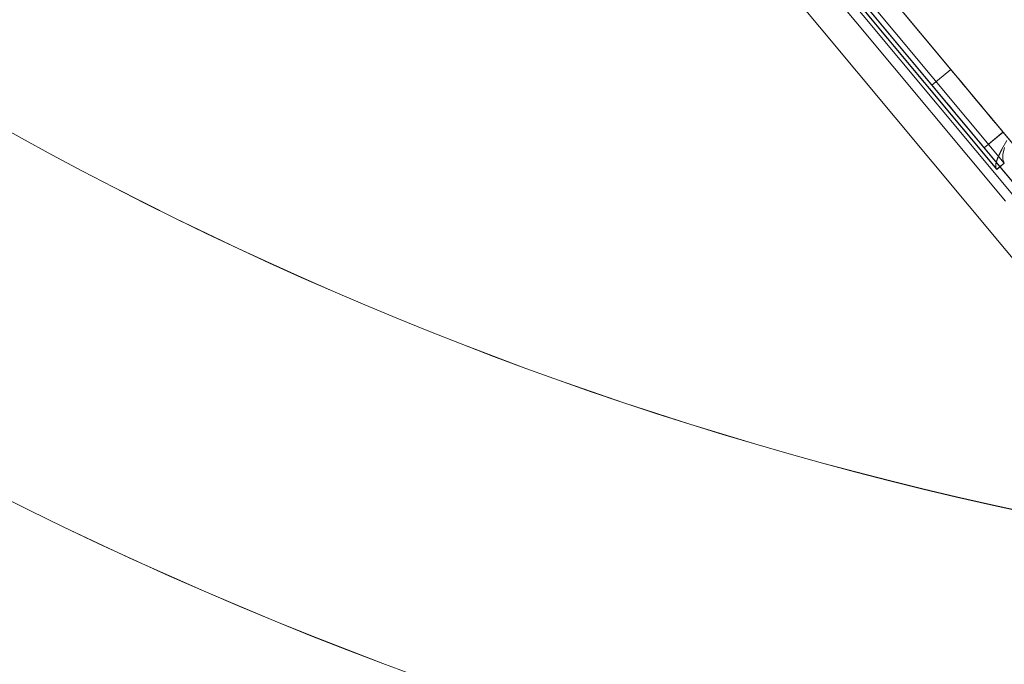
# Model space of a CAD drawing. Header units: millimetres. Extents: x -125266 to 274256, y -711690 to -301689.
# Tile 36 of 256: x -53425 to -53305, y -361149 to -361070. Entities that reach past the tile are written whole.
import ezdxf

# ---------------------------------------------------------------- set-up
doc = ezdxf.new("R2010")
doc.units = ezdxf.units.MM
doc.linetypes.add('CONTINOUS', pattern=[0])
for name, color, linetype, lineweight in [('AD Wall', 8, 'Continuous', 15), ('ARCH', 7, 'Continuous', 0), ('Equipment', 8, 'Continuous', 0), ('MEPTEK HVAC-Kitchen Fresh Air Duct', 3, 'Continuous', 30), ('MEPTEK-TEXT1', 7, 'Continuous', 30)]:
    doc.layers.add(name, color=color, linetype=linetype, lineweight=lineweight)
doc.layers.add('Light Equipment', color=8, linetype='Continuous')
doc.styles.get("Standard").update_dxf_attribs({"font": 'ARIALN.TTF'})
doc.styles.add('Times New Roman', font='times.ttf', dxfattribs={"height": 150})
doc.dimstyles.new('ARA-125', dxfattribs={"dimtxt": 200, "dimasz": 75, "dimexe": 0, "dimexo": 75, "dimgap": 7.5, "dimtad": 0, "dimdec": 0, "dimrnd": 5, "dimdsep": 46, "dimtxsty": 'Times New Roman', "dimblk": 'ARCHTICK', "dimcen": 56.25, "dimdle": 56.25, "dimclrd": 256, "dimclre": 256, "dimclrt": 256, "dimazin": 3, "dimtfac": 1, "dimtdec": 0, "dimtix": 1, "dimtmove": 1, "dimatfit": 3, "dimfxl": 0, "dimtolj": 1, "dimlwd": -1, "dimlwe": 0, "dimarcsym": 0})
pattern_1 = [(22.867872, (419150.544, -703283.92), (-30.845707, 73.1364), [])]

# ---------------------------------------------------------------- blocks, each defined once
blk = doc.blocks.new('A$Cf0359734')
at = {"layer": 'Equipment', "extrusion": (0, 0, -1), "elevation": -15}
for points in [[(-610.08, 1224.8, -3.802846), (-1131.03, 947.45, 3.802846)], [(-563.59, 1106.14, -3.146449), (-1057.95, 842.95, 3.146449)]]:
    blk.add_lwpolyline(points, format="xyb", close=True, dxfattribs=at)
for points in [[(-591.72, 1158.99, -3.538831), (-1086.08, 895.8), (-1091.77, 906.49), (-1091.58, 906.12), (-1086.08, 895.8), (-1084.56, 898.38), (-1083.01, 900.96), (-1081.46, 903.52), (-1079.89, 906.09), (-1078.3, 908.64), (-1076.7, 911.18)], [(-1077.22, 914.23), (-1087.36, 908.84), (-1091.17, 906.81, 3.626728), (-598.02, 1169.35)], [(-597.22, 1169.31, -3.616317), (-1091.58, 906.12), (-1091.53, 906.21), (-1091.47, 906.29), (-1091.43, 906.38), (-1091.37, 906.46), (-1091.32, 906.55), (-1091.27, 906.64), (-1091.21, 906.72), (-1091.17, 906.81), (-598.02, 1169.35)], [(-597.22, 1169.31, -3.616317), (-1091.58, 906.12, 3.616317), (-597.22, 1169.31)], [(-591.72, 1158.99, -3.538831), (-1086.08, 895.8), (-1084.55, 898.38), (-1083.02, 900.96), (-1081.45, 903.53), (-1079.89, 906.09), (-1078.3, 908.63), (-1076.7, 911.18)], [(-599.16, 1041.72, -0.011713), (-984.65, 836.49), (-990.41, 833.33), (-995.88, 829.76), (-1000.96, 825.89), (-1005.71, 821.66), (-1011.22, 815.87), (-1016.16, 809.59), (-1020.38, 803.05), (-1023.98, 796.1), (-1025.53, 792.69), (-1080.44, 895.53, 3.572618), (-594.65, 1154.15, -3.572618), (-1080.44, 895.53, 3.572618), (-594.65, 1154.15, -3.572618), (-1080.31, 895.59), (-1031.84, 804.55), (-1031.86, 804.52), (-1031.84, 804.55)], [(-546.27, 1063.03, -2.890001), (-1031.78, 804.43), (-1025.53, 792.69)]]:
    blk.add_lwpolyline(points, format="xyb", dxfattribs=at)
for points in [[(-288.21, 537.81), (-245.91, 458.36), (-697.9, 217.73)], [(-695.08, 212.43), (-243.09, 453.06), (-245.91, 458.35), (-243.09, 453.06)], [(-740.2, 297.18), (-697.9, 217.73), (-692.6, 220.54), (-697.9, 217.73), (-245.91, 458.36)], [(-694.77, 226.76), (-694.45, 226.15), (-694.14, 225.57), (-693.86, 225.04), (-693.61, 224.57), (-693.4, 224.18), (-693.25, 223.9), (-693.16, 223.72), (-693.13, 223.66), (-253.5, 457.71)], [(-252.09, 455.07), (-691.72, 221.02), (-691.78, 221.13), (-691.95, 221.46), (-692.23, 221.98), (-692.61, 222.69), (-693.08, 223.57), (-693.6, 224.56), (-694.18, 225.63), (-694.77, 226.75)], [(-687.83, 226.48), (-258.79, 454.9)], [(-243.09, 453.06), (-695.08, 212.43), (-697.9, 217.72), (-695.08, 212.43)], [(-683.99, 224.54), (-258.09, 451.28)], [(-257.38, 452.25), (-686.42, 223.84), (-687.45, 223.29), (-688.45, 222.76), (-689.36, 222.27), (-690.16, 221.84), (-690.83, 221.49), (-691.31, 221.23), (-691.61, 221.07), (-691.72, 221.02)], [(-258.65, 452.34), (-684.56, 225.6), (-683.99, 224.54)], [(-258.65, 452.34), (-684.56, 225.6)], [(-257.21, 451.21), (-256.64, 450.15), (-686.44, 221.33), (-256.64, 450.15)], [(-684.56, 225.59), (-683.99, 224.54), (-258.09, 451.28)], [(-674.15, 233.77), (-672.74, 231.12)], [(-681.57, 226.42), (-682.98, 229.07)], [(-684.56, 225.59), (-684.21, 225.95), (-683.99, 226.56), (-683.86, 227.36)], [(-683.8, 228.27), (-683.65, 227.06), (-683.65, 227.03), (-683.65, 226.99), (-683.65, 226.95), (-683.64, 226.88), (-683.64, 226.85), (-683.63, 226.81), (-683.63, 226.78), (-683.63, 226.75), (-683.62, 226.71), (-683.62, 226.68), (-683.62, 226.64), (-683.62, 226.61), (-683.61, 226.54), (-683.61, 226.51), (-683.61, 226.47), (-683.6, 226.44), (-683.6, 226.41), (-683.6, 226.38), (-683.6, 226.34), (-683.6, 226.31), (-683.59, 226.28), (-683.6, 226.25), (-683.59, 226.18), (-683.59, 226.16), (-683.59, 226.12), (-683.59, 226.09), (-683.59, 226.06), (-683.58, 226.03), (-683.59, 226), (-683.58, 225.97), (-683.58, 225.94), (-683.58, 225.88), (-683.58, 225.85), (-683.58, 225.83), (-683.59, 225.8), (-683.58, 225.76), (-683.58, 225.74), (-683.58, 225.71), (-683.59, 225.68), (-683.59, 225.65), (-683.59, 225.63), (-683.59, 225.58), (-683.59, 225.55), (-683.59, 225.52), (-683.6, 225.5), (-683.6, 225.47), (-683.6, 225.45), (-683.6, 225.42), (-683.61, 225.4), (-683.61, 225.38), (-683.61, 225.33), (-683.62, 225.3), (-683.62, 225.28), (-683.62, 225.26), (-683.63, 225.24), (-683.63, 225.21), (-683.63, 225.19), (-683.64, 225.17), (-683.64, 225.15), (-683.65, 225.11), (-683.65, 225.09), (-683.66, 225.06), (-683.66, 225.05), (-683.67, 225.03), (-683.67, 225.01), (-683.68, 224.99), (-683.68, 224.97), (-683.69, 224.95), (-683.7, 224.93), (-683.71, 224.9), (-683.71, 224.89), (-683.72, 224.87), (-683.73, 224.85), (-683.73, 224.83), (-683.74, 224.82), (-683.75, 224.8), (-683.76, 224.79), (-683.77, 224.78), (-683.78, 224.75), (-683.79, 224.74), (-683.8, 224.72), (-683.81, 224.71), (-683.82, 224.7), (-683.82, 224.68), (-683.83, 224.67), (-683.85, 224.66), (-683.85, 224.65), (-683.87, 224.62), (-683.88, 224.62), (-683.89, 224.61), (-683.9, 224.6), (-683.92, 224.59), (-683.93, 224.58), (-683.93, 224.57), (-683.94, 224.57), (-683.96, 224.56), (-683.97, 224.55), (-684, 224.53)], [(-683.99, 224.53), (-683.99, 224.53)], [(-684.56, 225.59), (-684.56, 225.59)]]:
    blk.add_lwpolyline(points, dxfattribs=at)
for points in [[(-687, 222.39), (-257.21, 451.21)], [(-678.56, 231.42), (-679.75, 230.78), (-680.85, 230.2), (-681.79, 229.7), (-682.48, 229.33), (-682.88, 229.12), (-682.97, 229.07), (-682.72, 229.2), (-682.17, 229.5), (-681.35, 229.94), (-680.32, 230.48), (-679.17, 231.1), (-677.96, 231.74), (-676.8, 232.35), (-675.78, 232.9), (-674.96, 233.34), (-674.4, 233.63), (-674.16, 233.76), (-674.24, 233.72), (-674.64, 233.5), (-675.34, 233.14), (-676.27, 232.64), (-677.37, 232.05)], [(-681.57, 226.42), (-681.4, 226.51), (-680.93, 226.76), (-680.16, 227.17), (-679.18, 227.69), (-678.05, 228.29), (-676.85, 228.93), (-675.67, 229.56), (-674.6, 230.13), (-673.73, 230.59), (-673.11, 230.92), (-672.78, 231.1), (-673.11, 230.92), (-673.73, 230.59), (-674.6, 230.13), (-675.67, 229.56), (-676.85, 228.93), (-678.05, 228.29), (-679.18, 227.69), (-680.16, 227.17), (-680.93, 226.76), (-681.4, 226.51)]]:
    blk.add_lwpolyline(points, close=True, dxfattribs=at)
at = {"layer": 'Equipment', "extrusion": (0, 0, -1)}
for centre, radius, start, end in [((-625.13, 625.13, -15), 625.13, 145.14256, 90.9177), ((-624.65, 624.95, -15), 545.06, 148.8605, 87.1998), ((-624.65, 624.95, -15), 545.06, 148.8605, 87.1998), ((-624.65, 624.95, -15), 545.06, 148.8605, 87.1998), ((-624.65, 624.95, -15), 545.06, 148.8605, 87.1998), ((-624.65, 624.95, -15), 535.05, 147.0159, 89.0443), ((-624.65, 624.95, -15), 535.05, 147.0159, 89.0443)]:
    blk.add_arc(centre, radius, start, end, dxfattribs=at)
blk = doc.blocks.new('ARCH')
at = {"layer": 'AD Wall', "lineweight": 0}
h = blk.add_hatch(dxfattribs=at)
h.set_pattern_fill('ANSI31', color=256, scale=25, angle=-22.1321)
h.set_pattern_definition(pattern_1)
edge = h.paths.add_edge_path()
edge.add_arc((-53209.78, -360695), 761.13, 66.95018, 372.72531)
edge.add_line((-52467.34, -360527.34), (-52564.88, -360549.37))
edge.add_arc((-53209.78, -360695), 661.13, -293.04982, 12.72531, ccw=False)
edge.add_line((-52950.92, -360086.65), (-52911.77, -359994.63))
h = blk.add_hatch(dxfattribs=at)
h.set_pattern_fill('ANSI31', color=256, scale=25, angle=-22.1321)
h.set_pattern_definition(pattern_1)
edge = h.paths.add_edge_path()
edge.add_arc((-53209.78, -360695), 761.13, 66.95018, 372.72531)
edge.add_line((-52467.34, -360527.34), (-52564.88, -360549.37))
edge.add_arc((-53209.78, -360695), 661.13, -293.04982, 12.72531, ccw=False)
edge.add_line((-52950.92, -360086.65), (-52911.77, -359994.63))
at = {"layer": 'AD Wall', "lineweight": 0, "extrusion": (0, 0, -1)}
for radius in [761.13, 761.13, 661.13, 661.13]:
    blk.add_arc((53209.78, -360695, -5.05), radius, 167.27469, 113.04982, dxfattribs=at)
at = {"layer": 'Light Equipment', "lineweight": 0, "extrusion": (0, 0, -1), "elevation": -5.05}
for points in [[(52997.28, -360133.86, -3.802846), (52619.2, -360587.04, 3.802846)], [(53085.06, -360226.26, -3.146449), (52726.27, -360656.3, 3.146449)]]:
    blk.add_lwpolyline(points, format="xyb", close=True, dxfattribs=at)
for points in [[(52681.57, -360597.53), (52674.21, -360606.35), (52671.44, -360609.66, 3.626728), (53029.34, -360180.67)], [(53030.1, -360180.41, -3.616317), (52671.32, -360610.45), (52671.33, -360610.35), (52671.35, -360610.25), (52671.37, -360610.16), (52671.39, -360610.06), (52671.4, -360609.96), (52671.41, -360609.86), (52671.43, -360609.76), (52671.44, -360609.66), (53029.34, -360180.67)], [(53030.1, -360180.41, -3.616317), (52671.32, -360610.46, 3.616317), (53030.1, -360180.41)], [(53039.08, -360187.9, -3.538831), (52680.3, -360617.95), (52680.74, -360614.97), (52681.2, -360612.01), (52681.68, -360609.04), (52682.16, -360606.08), (52682.67, -360603.12), (52683.2, -360600.16)], [(53039.08, -360187.9, -3.538831), (52680.3, -360617.95), (52671, -360610.19), (52671.32, -360610.45), (52680.3, -360617.95), (52680.74, -360614.98), (52681.2, -360612.01), (52681.67, -360609.05), (52682.16, -360606.08), (52682.67, -360603.12), (52683.2, -360600.16)], [(53076.37, -360299.33, -0.011713), (52796.61, -360634.67), (52792.46, -360639.77), (52788.74, -360645.14), (52785.49, -360650.64), (52782.68, -360656.34), (52779.76, -360663.78), (52777.55, -360671.46), (52776.11, -360679.11), (52775.39, -360686.9), (52775.24, -360690.64), (52685.63, -360616.07, 3.572618), (53038.19, -360193.48, -3.572618), (52685.63, -360616.07, 3.572618), (53038.19, -360193.48, -3.572618), (52685.73, -360615.96), (52764.92, -360682.03), (52764.92, -360682.07), (52764.92, -360682.03)], [(53117.33, -360259.66, -2.890001), (52765.03, -360682.12), (52775.24, -360690.64)]]:
    blk.add_lwpolyline(points, format="xyb", dxfattribs=at)
for points in [[(53554.26, -360648.96), (53623.37, -360706.62), (53295.34, -361099.81)], [(53299.95, -361103.65), (53627.98, -360710.47), (53623.37, -360706.63), (53627.98, -360710.47)], [(53226.23, -361042.15), (53295.34, -361099.81), (53299.19, -361095.2), (53295.34, -361099.81), (53623.37, -360706.62)], [(53627.98, -360710.47), (53299.95, -361103.65), (53295.35, -361099.81), (53299.95, -361103.65)], [(53294.84, -361090.27), (53295.36, -361090.71), (53295.87, -361091.13), (53296.33, -361091.52), (53296.74, -361091.85), (53297.07, -361092.13), (53297.32, -361092.34), (53297.47, -361092.47), (53297.52, -361092.51), (53616.58, -360710.08)], [(53618.89, -360712), (53299.83, -361094.43), (53299.73, -361094.35), (53299.45, -361094.11), (53298.99, -361093.73), (53298.37, -361093.22), (53297.61, -361092.58), (53296.75, -361091.86), (53295.81, -361091.08), (53294.84, -361090.27)], [(53301.37, -361087.9), (53612.74, -360714.68)], [(53615.04, -360716.61), (53303.67, -361089.83), (53302.92, -361090.72), (53302.2, -361091.59), (53301.54, -361092.39), (53300.96, -361093.08), (53300.48, -361093.66), (53300.12, -361094.08), (53299.9, -361094.34), (53299.83, -361094.43)], [(53613.84, -360717), (53304.74, -361087.49), (53305.66, -361088.26)], [(53613.84, -360717), (53304.74, -361087.49)], [(53615.6, -360717.5), (53616.52, -360718.27), (53304.6, -361092.15), (53616.52, -360718.27)], [(53305.66, -361088.26), (53614.76, -360717.77)], [(53304.74, -361087.49), (53305.66, -361088.26), (53614.76, -360717.77)], [(53311.3, -361076), (53313.6, -361077.92)], [(53307.2, -361085.6), (53304.89, -361083.68)], [(53304.74, -361087.5), (53304.92, -361087.04), (53304.9, -361086.39), (53304.72, -361085.6)], [(53304.44, -361084.73), (53305.02, -361085.8), (53305.04, -361085.83), (53305.05, -361085.86), (53305.07, -361085.89), (53305.1, -361085.95), (53305.12, -361085.99), (53305.14, -361086.02), (53305.15, -361086.05), (53305.17, -361086.07), (53305.18, -361086.11), (53305.2, -361086.14), (53305.21, -361086.17), (53305.22, -361086.2), (53305.26, -361086.26), (53305.27, -361086.29), (53305.29, -361086.32), (53305.3, -361086.35), (53305.32, -361086.38), (53305.33, -361086.41), (53305.34, -361086.44), (53305.36, -361086.47), (53305.37, -361086.5), (53305.38, -361086.53), (53305.41, -361086.58), (53305.42, -361086.61), (53305.43, -361086.64), (53305.45, -361086.67), (53305.46, -361086.7), (53305.48, -361086.72), (53305.48, -361086.75), (53305.5, -361086.78), (53305.51, -361086.81), (53305.53, -361086.86), (53305.54, -361086.89), (53305.55, -361086.91), (53305.56, -361086.94), (53305.57, -361086.97), (53305.59, -361087), (53305.6, -361087.02), (53305.6, -361087.05), (53305.61, -361087.07), (53305.62, -361087.09), (53305.64, -361087.15), (53305.65, -361087.17), (53305.66, -361087.2), (53305.66, -361087.22), (53305.67, -361087.25), (53305.68, -361087.27), (53305.69, -361087.29), (53305.69, -361087.32), (53305.7, -361087.34), (53305.71, -361087.38), (53305.72, -361087.41), (53305.72, -361087.43), (53305.73, -361087.45), (53305.73, -361087.48), (53305.74, -361087.5), (53305.74, -361087.52), (53305.75, -361087.54), (53305.75, -361087.56), (53305.76, -361087.6), (53305.77, -361087.62), (53305.77, -361087.65), (53305.77, -361087.66), (53305.78, -361087.68), (53305.78, -361087.7), (53305.77, -361087.72), (53305.78, -361087.74), (53305.78, -361087.76), (53305.78, -361087.78), (53305.78, -361087.82), (53305.78, -361087.83), (53305.78, -361087.85), (53305.78, -361087.87), (53305.79, -361087.89), (53305.78, -361087.9), (53305.78, -361087.92), (53305.78, -361087.94), (53305.78, -361087.95), (53305.77, -361087.99), (53305.77, -361088), (53305.77, -361088.02), (53305.76, -361088.04), (53305.76, -361088.05), (53305.76, -361088.06), (53305.76, -361088.07), (53305.75, -361088.09), (53305.75, -361088.1), (53305.74, -361088.14), (53305.73, -361088.14), (53305.72, -361088.16), (53305.72, -361088.17), (53305.71, -361088.18), (53305.7, -361088.19), (53305.7, -361088.21), (53305.69, -361088.22), (53305.68, -361088.23), (53305.68, -361088.24), (53305.66, -361088.27)], [(53304.74, -361087.5), (53304.74, -361087.5)], [(53305.66, -361088.26), (53305.66, -361088.26)]]:
    blk.add_lwpolyline(points, dxfattribs=at)
for points in [[(53303.68, -361091.38), (53615.6, -360717.5)], [(53308.1, -361079.84), (53307.23, -361080.88), (53306.43, -361081.83), (53305.76, -361082.64), (53305.25, -361083.25), (53304.96, -361083.6), (53304.9, -361083.67), (53305.08, -361083.46), (53305.48, -361082.98), (53306.08, -361082.26), (53306.82, -361081.37), (53307.66, -361080.37), (53308.53, -361079.32), (53309.37, -361078.31), (53310.12, -361077.42), (53310.71, -361076.7), (53311.12, -361076.22), (53311.29, -361076.01), (53311.23, -361076.08), (53310.94, -361076.43), (53310.44, -361077.04), (53309.76, -361077.85), (53308.96, -361078.8)], [(53307.2, -361085.6), (53307.32, -361085.46), (53307.66, -361085.05), (53308.21, -361084.38), (53308.93, -361083.53), (53309.75, -361082.54), (53310.62, -361081.5), (53311.47, -361080.48), (53312.25, -361079.55), (53312.88, -361078.79), (53313.34, -361078.24), (53313.57, -361077.96), (53313.34, -361078.24), (53312.88, -361078.79), (53312.25, -361079.55), (53311.47, -361080.48), (53310.62, -361081.5), (53309.75, -361082.54), (53308.93, -361083.53), (53308.21, -361084.38), (53307.66, -361085.05), (53307.32, -361085.46)]]:
    blk.add_lwpolyline(points, close=True, dxfattribs=at)
at = {"layer": 'Light Equipment', "lineweight": 0, "extrusion": (0, 0, -1)}
for centre, radius, start, end in [((53209.26, -360695.01, -5.05), 625.13, 167.27469, 113.04982), ((53209.78, -360695, -5.05), 545.06, 170.9926, 109.3319), ((53209.78, -360695, -5.05), 545.06, 170.9926, 109.3319), ((53209.78, -360695, -5.05), 545.06, 170.9926, 109.3319), ((53209.78, -360695, -5.05), 545.06, 170.9926, 109.3319), ((53209.78, -360695, -5.05), 535.05, 169.148, 111.1765), ((53209.78, -360695, -5.05), 535.05, 169.148, 111.1765)]:
    blk.add_arc(centre, radius, start, end, dxfattribs=at)
at = {"layer": 'Equipment', "rotation": 337.8678715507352}
blk.add_blockref('A$Cf0359734', (-54023.85, -361038.56, -9.95), dxfattribs=at)
blk = doc.blocks.new('_ArchTick')
at = {"color": 0, "linetype": 'ByBlock', "const_width": 0.15}
blk.add_lwpolyline([(-0.5, -0.5), (0.5, 0.5)], dxfattribs=at)

msp = doc.modelspace()

# ---------------------------------------------------------------- block references
at = {"layer": 'ARCH'}
msp.add_blockref('ARCH', (0, 0), dxfattribs=at)

# ---------------------------------------------------------------- texts
at = {"layer": 'MEPTEK-TEXT1', "char_height": 350, "attachment_point": 1}
for s, insert, width in [('{\\fCalibri|b0|i0|c0|p34;\\H1.28571x;\\C1;GENERAL GUIDELINES-HVAC :\\P\\fArial Narrow|b0|i0|c0|p34;\\H0.88889x;\\C256;\\P\\fCalibri|b0|i0|c0|p34;\\C4;DUCTING :\\H0.875x;\\P\\pi-1050,l1050,t1050;\\C256;1.^IDUCTING SHALL BE IN ACCORDANCE WITH IS 655, GALVANIZED IRON SHEET TO BE USED FOR ALL DUCTING WORKS. THERMAL INSULATION ON DUCTS SHALL BE 19 MM THICK. CLOSED CELL CLASS “O” BS 476 PART 6-7 FM APPROVED NITRILE RUBBER ELASTOMERIC INSULATION THERMAL CONDUCTIVITY 0.033 WATTS PER METER-KELVIN (W/(M.K)) AT 0°C FOR AIR CONDITIONING DUCTING. \\P2.^ITHERMAL INSULATION ON KITCHEN EXHAUST DUCTING SHALL BE 80 MM THICK ALUMINUM FOIL FACED RESIN BONDED FIBRE GLASS WOOL OF DENSITY NOT LESS THAN 48 KG/M3.\\P3.^ITHERMAL INSULATION ON FRESH AIR, SUPPLY AIR AND RETURN AIR SHALL BE 19MM THICK CLOSED CELL ANTI-MICROBIAL CLASS “O” BS 476 AND PART 6 & 7 FM APPROVED NITRILE RUBBER ELASTOMERIC INSULATION THERMAL CONDUCTIVITY 0.033 WATTS PER METER-KELVIN (W/ (M\\fArial|b0|i0|c0|p34;.\\fCalibri|b0|i0|c0|p34;K)) AT 0°C.\\P4.^IAPPROPRIATE NUMBER OF TRAP DOORS SHALL BE PROVIDED IN KITCHEN EXHAUST DUCTING FOR OIL/GREASE CLEANING PURPOSE.\\P5.^IDUCTING INSTALLATION WITH RESPECT TO FRESH AIR INTAKE, KITCHEN EXHAUST OUT FROM LOCATION UP TO LOUVERS AT FAÇADE SHALL BE IN THE SCOPE OF CONCESSIONER INCLUDING AIR WASHER, EXHAUST FAN SECTION DRY SCRUBBER ETC.\\P6.^IEACH AND EVERY KITCHEN EXHAUST HOOD SHOULD BE EQUIPPED WITH UL LISTED, WET CHEMICAL BASED, MECHANICALLY OPERATED, AUTOMATIC FIRE SUPPRESSION SYSTEM. SEPARATE DRAWING TO BE SUBMITTED FOR HOOD SUPPRESSION SYSTEM.\\P7.^ISUPPORTING OF DUCTING TO BE DONE WITH USING ANGLE 50X 50 X 5MM AND TIE ROD OF SIZE MINIMUM 10 MM DIA/ AS PER DUCT SIZE.\\P8.^IPOST COMPLETION OF ONSITE WORK, CONCESSIONAIRE HAS TO SHARE TESTING AND COMMISSIONING REPORT WITH DIAL.\\P9.^IINTEGRATION WITH FIRE ALARM SYSTEM, SO THAT AHU GET SWITCHED OFF IN CASE OF ANY FIRE INCIDENT.\\P10.^IFOR EQUIPMENT PLACEMENT STRUCTURAL DETAILS TO BE APPROVED BY STRUCTURAL CONSULTANT AND SAME TO BE SHARE WITH DIAL.\\P11.^ITRAP DOOR WITH PROPER ACCESS TO BE PROVIDED FOR FILTER AND COPPER COIL CLEANING.\\P12.^IKITCHEN VENTILATION SHALL COMPLY TO NFPA 96 GUIDELINE.}', (-102876.11, -301696.9), 28043.4288), ('{\\fCalibri|b0|i0|c0|p34;\\H1.28571x;\\C1;CHILLED WATER PIPING:-\\H0.77778x;\\P\\pi-1050,l1050,t1050;\\C256;1.^ICHILLED WATER PIPING SHALL BE CONFIRMING TO IS:1239 PART I CLASS ‘C’ HEAVY AND FITTING SHALL BE CONFORMING TO ASTM A-105,3000LBS SOCKET WELD END (UP TO 50MM) & 1S:1239 PART-II HEAVY/ASTM A-234 WPB, GR.B BUTT WELD FITTING ( ABOVE 50NB PIPE SIZE)\\P2.^IPIPING CONNECTION SHOULD BE SOCKET WELDED UP TO 50NB SIZE AND SHALL BE BUTT WELD ABOVE 50NB PIPE SIZE. PIPE FLANGES SHOULD BE CONFIRMING TO ASTM A-105 # 150 SORF AND FLANGE DIMENSION SHOULD BE IN ACCORDANCE WITH ASME/ANSI B 16.5 (150 SORF), FITTING TO FITTING WELDING IS NOT ALLOWED. NOZZLE CONNECTIONS/THREDOLETS/WELDOLETS ARE NOT ALLOWED BY PUNCTURING THE PIPE. ONLY EQUAL/UNEQUAL TEE’S SHALL BE USED FOR BRANCH CONNECTION FROM HEADER. SOCKET WELD END TEE SHOULD BE USED FOR BRANCH CONNECTION (UP-TO -50NB PIPE SIZE) W.R.T TO PRESSURE GAUGE/TEMPERATURE GAUGE/AIR VENT/DRAIN POINT ETC.\\P3.^IPOST INSTALLATION CLEARANCE BY DIAL, CHW PIPING SHALL BE TESTED @15KGF/CM2 HYDROSTATICS PRESSURE FOR 24HRS HOLD TIME AND TESTING SHOULD BE WITNESSED TO DIAL TEAM.\\P4.^ITHERMAL INSULATION ON CHW AND CONDENSATE DRAIN PIPING LINE SHALL BE 25MM THICK. CLOSED CELL ANTI-MICROBIAL CLASS “O” BS 476 AND PART 6 & 7 FM APPROVED NITRILE RUBBER ELASTOMERIC INSULATION THERMAL CONDUCTIVITY 0.033 WATTS PER METER-KELVIN (W/ (M\\fArial|b0|i0|c0|p34;⋅\\fCalibri|b0|i0|c0|p34;K)) AT 0°C.\\P5.^ICONDENSATE DRAIN PIPING SHALL BE COMPLYING TO IS 4985 CLASS 3 UPVC PIPE. SOLVENT CEMENT COMPLYING WITH ASTM D2564 SHALL BE USED FOR JOINTS.\\P6.^IFOR CEILING SUSPENDED CHILLED WATER PIPE:  PIPE SHOULD BE HANGED WITH TIE ROD OF SIZE MINIMUM 10 MM DIA.}', (-102709.02, -319968), 24849.3539)]:
    msp.add_mtext(s, dxfattribs=dict(at, insert=insert, width=width))

# ---------------------------------------------------------------- leaders
at = {"layer": 'MEPTEK HVAC-Kitchen Fresh Air Duct', "linetype": 'CONTINOUS', "lineweight": -2, "ltscale": 25}
msp.add_leader([(-54089.52, -360808.89), (-54089.52, -362709.22), (-53079.77, -362709.22)], dimstyle='ARA-125', override={"dimtxt": 150, "dimasz": 150}, dxfattribs=at)

doc.saveas('drawing.dxf')
